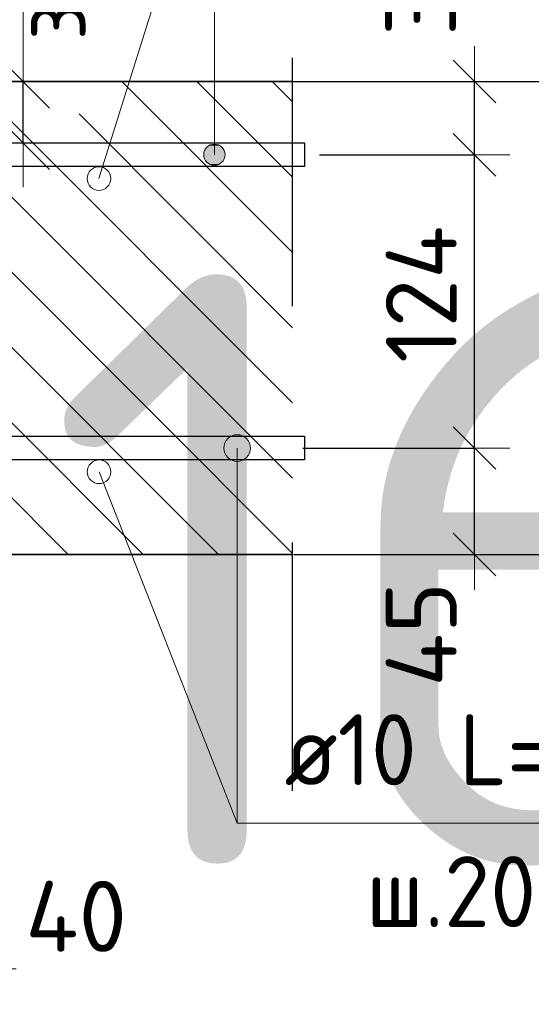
# Model space of a CAD drawing. Header units: metres. Extents: x -38 to 107, y -15 to 21.
# Tile 76 of 89: x 72.542 to 72.758, y 6.288 to 6.704. Entities that reach past the tile are written whole.
import ezdxf

# ---------------------------------------------------------------- set-up
doc = ezdxf.new("R2010")
doc.units = ezdxf.units.M
doc.header["$PDMODE"] = 65
doc.linetypes.add('______4', pattern=[0.135, 0.105, -0.03])
for name, color, linetype, lineweight in [('XR$4$Арм. стержнями верхней зоны', 180, 'Continuous', 35), ('XR$4$Арм. стержнями нижней зоны', 180, 'Continuous', 35), ('XR$4$Арм.стержн. Арматура края', 96, 'Continuous', 35), ('XR$4$Размерная линия (1)', 7, 'Continuous', 13), ('XR$4$Размерная линия_ общее', 7, 'Continuous', 13)]:
    doc.layers.add(name, color=color, linetype=linetype, lineweight=lineweight)
doc.styles.add('ISOCPEUR', font='txt')
doc.dimstyles.new('DIMSTYLE_12', dxfattribs={"dimtxt": 0.033, "dimasz": 0.0375, "dimexe": 0, "dimexo": 0, "dimgap": 0.0165, "dimtad": 2, "dimdec": 0, "dimlfac": 1000, "dimrnd": 1, "dimzin": 12, "dimdsep": 46, "dimtxsty": 'ISOCPEUR', "dimblk1": 'ALL_ML_STRICH', "dimblk2": 'ALL_ML_STRICH', "dimsah": 1, "dimcen": 0, "dimclrd": 7, "dimclre": 256, "dimclrt": 7, "dimadec": 0, "dimazin": 0, "dimtfac": 1, "dimtdec": 0, "dimtix": 1, "dimtmove": 2, "dimatfit": 3, "dimfxl": 0, "dimtzin": 0, "dimlwd": 0, "dimlwe": -3, "dimarcsym": 0})
doc.dimstyles.new('DIMSTYLE_15', dxfattribs={"dimtxt": 0.033, "dimasz": 0.0375, "dimexe": 0, "dimexo": 0, "dimgap": 0.0165, "dimtad": 2, "dimdec": 0, "dimlfac": 1000, "dimrnd": 1, "dimzin": 12, "dimdsep": 46, "dimtxsty": 'ISOCPEUR', "dimblk1": 'ALL_ML_STRICH', "dimblk2": 'ALL_ML_STRICH', "dimsah": 1, "dimcen": 0, "dimclrd": 7, "dimclre": 256, "dimclrt": 7, "dimadec": 0, "dimazin": 0, "dimtfac": 1, "dimtdec": 0, "dimtix": 1, "dimtmove": 2, "dimatfit": 3, "dimfxl": 0, "dimtvp": 1.2, "dimtzin": 0, "dimlwd": 0, "dimlwe": -3, "dimarcsym": 0})
doc.dimstyles.new('DIMSTYLE_16', dxfattribs={"dimtxt": 0.03, "dimasz": 0.03, "dimexe": 0, "dimexo": 0, "dimgap": 0.015, "dimtad": 2, "dimdec": 0, "dimlfac": 1000, "dimrnd": 1, "dimzin": 12, "dimdsep": 46, "dimtxsty": 'ISOCPEUR', "dimblk1": 'ALL_ML_STRICH', "dimblk2": 'ALL_ML_STRICH', "dimsah": 1, "dimcen": 0, "dimclrd": 7, "dimclre": 256, "dimclrt": 7, "dimadec": 0, "dimazin": 0, "dimtfac": 1, "dimtdec": 0, "dimtix": 1, "dimtmove": 2, "dimatfit": 3, "dimfxl": 0, "dimtzin": 0, "dimlwd": 0, "dimlwe": -3, "dimarcsym": 0})
doc.dimstyles.new('DIMSTYLE_18', dxfattribs={"dimtxt": 0.03, "dimasz": 0.03, "dimexe": 0, "dimexo": 0, "dimgap": 0.015, "dimtad": 2, "dimdec": 0, "dimlfac": 1000, "dimrnd": 1, "dimzin": 12, "dimdsep": 46, "dimtxsty": 'ISOCPEUR', "dimblk1": 'ALL_ML_STRICH', "dimblk2": 'ALL_ML_STRICH', "dimsah": 1, "dimcen": 0, "dimclrd": 7, "dimclre": 256, "dimclrt": 7, "dimadec": 0, "dimazin": 0, "dimtfac": 1, "dimtdec": 0, "dimtix": 1, "dimtmove": 2, "dimatfit": 3, "dimfxl": 0, "dimtvp": 1.2, "dimtzin": 0, "dimlwd": 0, "dimlwe": -3, "dimarcsym": 0})

# ---------------------------------------------------------------- blocks, each defined once
blk = doc.blocks.new('ALL_ML_STRICH')
at = {"color": 0, "linetype": 'ByBlock', "lineweight": -2}
for p, q in [((0, -0.5), (0, 0.5)), ((-0.3, -0.3), (0.3, 0.3)), ((-1, 0), (0.5, 0))]:
    blk.add_line(p, q, dxfattribs=at)
blk = doc.blocks.new('*D428')
at = {"layer": 'DEFPOINTS', "color": 7, "linetype": 'Continuous', "lineweight": 13, "transparency": 33554687}
for p in [(72.63764, 6.67826), (72.63764, 6.47826), (72.80919, 6.47826)]:
    blk.add_point(p, dxfattribs=at)
at = {"layer": 'XR$4$Размерная линия_ общее', "color": 253, "linetype": 'Continuous', "lineweight": -2, "true_color": 0xa0a0a0, "transparency": 33554687}
for p, q in [((72.65764, 6.67826), (72.80919, 6.67826)), ((72.65764, 6.47826), (72.80919, 6.47826))]:
    blk.add_line(p, q, dxfattribs=at)
at = {"layer": 'XR$4$Размерная линия_ общее', "color": 7, "linetype": 'Continuous', "lineweight": -2, "transparency": 33554687}
blk.add_line((72.80919, 6.47826), (72.80919, 6.67826), dxfattribs=at)
at = {"layer": 'XR$4$Размерная линия_ общее', "color": 7, "linetype": 'Continuous', "lineweight": 13, "transparency": 33554687, "xscale": 0.0375, "yscale": 0.0375, "zscale": 0.0375}
for p, rotation in [((72.80919, 6.67826), 90), ((72.80919, 6.47826), 270)]:
    blk.add_blockref('ALL_ML_STRICH', p, dxfattribs=dict(at, rotation=rotation))
at = {"layer": 'XR$4$Размерная линия_ общее', "color": 7, "linetype": 'Continuous', "lineweight": 13, "transparency": 33554687, "insert": (72.78519, 6.57991), "char_height": 0.033, "width": 0.099, "attachment_point": 5, "rotation": 90, "style": 'ISOCPEUR'}
blk.add_mtext('\\A1;{200}', dxfattribs=at)
blk = doc.blocks.new('*D432')
at = {"layer": 'DEFPOINTS', "color": 7, "linetype": 'Continuous', "lineweight": 13, "transparency": 33554687}
for p in [(72.4853, 6.41826), (72.52526, 6.37826), (72.4853, 6.30302)]:
    blk.add_point(p, dxfattribs=at)
at = {"layer": 'XR$4$Размерная линия (1)', "color": 9, "linetype": 'Continuous', "lineweight": -2, "true_color": 0xc7c7c7, "transparency": 33554687}
for p, q in [((72.4853, 6.39826), (72.4853, 6.30302)), ((72.52526, 6.35826), (72.52526, 6.30302))]:
    blk.add_line(p, q, dxfattribs=at)
at = {"layer": 'XR$4$Размерная линия (1)', "color": 7, "linetype": 'Continuous', "lineweight": -2, "transparency": 33554687}
blk.add_line((72.4853, 6.30302), (72.52526, 6.30302), dxfattribs=at)
at = {"layer": 'XR$4$Размерная линия (1)', "color": 7, "linetype": 'Continuous', "lineweight": 13, "transparency": 33554687, "xscale": 0.03, "yscale": 0.03, "zscale": 0.03, "rotation": 180}
blk.add_blockref('ALL_ML_STRICH', (72.4853, 6.30302), dxfattribs=at)
at = {"layer": 'XR$4$Размерная линия (1)', "color": 7, "linetype": 'Continuous', "lineweight": 13, "transparency": 33554687, "xscale": 0.03, "yscale": 0.03, "zscale": 0.03}
blk.add_blockref('ALL_ML_STRICH', (72.52526, 6.30302), dxfattribs=at)
at = {"layer": 'XR$4$Размерная линия (1)', "color": 7, "linetype": 'Continuous', "lineweight": 13, "transparency": 33554687, "insert": (72.5656, 6.32522), "char_height": 0.03, "width": 0.06, "attachment_point": 5, "style": 'ISOCPEUR'}
blk.add_mtext('\\A1;{40}', dxfattribs=at)
blk = doc.blocks.new('*D499')
at = {"layer": 'DEFPOINTS', "color": 7, "linetype": 'Continuous', "lineweight": 13, "transparency": 33554687}
for p in [(72.50314, 6.67826), (72.50314, 6.65226), (72.54312, 6.65226)]:
    blk.add_point(p, dxfattribs=at)
at = {"layer": 'XR$4$Размерная линия_ общее', "color": 253, "linetype": 'Continuous', "lineweight": -2, "true_color": 0xa0a0a0, "transparency": 33554687}
for p, q in [((72.52314, 6.67826), (72.54312, 6.67826)), ((72.52314, 6.65226), (72.54312, 6.65226))]:
    blk.add_line(p, q, dxfattribs=at)
at = {"layer": 'XR$4$Размерная линия_ общее', "color": 7, "linetype": 'Continuous', "lineweight": -2, "transparency": 33554687}
blk.add_line((72.54312, 6.65226), (72.54312, 6.67826), dxfattribs=at)
at = {"layer": 'XR$4$Размерная линия_ общее', "color": 7, "linetype": 'Continuous', "lineweight": 13, "transparency": 33554687, "xscale": 0.0375, "yscale": 0.0375, "zscale": 0.0375}
for p, rotation in [((72.54312, 6.67826), 90), ((72.54312, 6.65226), 270)]:
    blk.add_blockref('ALL_ML_STRICH', p, dxfattribs=dict(at, rotation=rotation))
at = {"layer": 'XR$4$Размерная линия_ общее', "color": 7, "linetype": 'Continuous', "lineweight": 13, "transparency": 33554687, "insert": (72.54266, 6.69562), "char_height": 0.027, "width": 0.00135, "attachment_point": 1, "rotation": 90, "line_spacing_factor": 0.60241, "style": 'ISOCPEUR'}
blk.add_mtext('з.с.', dxfattribs=at)
at = {"layer": 'XR$4$Размерная линия_ общее', "color": 7, "linetype": 'Continuous', "lineweight": 13, "transparency": 33554687, "insert": (72.51912, 6.71598), "char_height": 0.033, "width": 0.066, "attachment_point": 5, "rotation": 90, "style": 'ISOCPEUR'}
blk.add_mtext('\\A1;{26}', dxfattribs=at)
blk = doc.blocks.new('*D560')
at = {"layer": 'DEFPOINTS', "color": 7, "linetype": 'Continuous', "lineweight": 13, "transparency": 33554687}
for p in [(72.64153, 6.52326), (72.65438, 6.47826), (72.73419, 6.47826)]:
    blk.add_point(p, dxfattribs=at)
at = {"layer": 'XR$4$Размерная линия (1)', "color": 9, "linetype": 'Continuous', "lineweight": -2, "true_color": 0xc7c7c7, "transparency": 33554687}
for p, q in [((72.66153, 6.52326), (72.73419, 6.52326)), ((72.67438, 6.47826), (72.73419, 6.47826))]:
    blk.add_line(p, q, dxfattribs=at)
at = {"layer": 'XR$4$Размерная линия (1)', "color": 7, "linetype": 'Continuous', "lineweight": -2, "transparency": 33554687}
blk.add_line((72.73419, 6.47826), (72.73419, 6.52326), dxfattribs=at)
at = {"layer": 'XR$4$Размерная линия (1)', "color": 7, "linetype": 'Continuous', "lineweight": 13, "transparency": 33554687, "xscale": 0.03, "yscale": 0.03, "zscale": 0.03}
for p, rotation in [((72.73419, 6.52326), 90), ((72.73419, 6.47826), 270)]:
    blk.add_blockref('ALL_ML_STRICH', p, dxfattribs=dict(at, rotation=rotation))
at = {"layer": 'XR$4$Размерная линия (1)', "color": 7, "linetype": 'Continuous', "lineweight": 13, "transparency": 33554687, "insert": (72.71168, 6.4445), "char_height": 0.03, "width": 0.06, "attachment_point": 5, "rotation": 90, "style": 'ISOCPEUR'}
blk.add_mtext('\\A1;{45}', dxfattribs=at)
blk = doc.blocks.new('*D561')
at = {"layer": 'DEFPOINTS', "color": 7, "linetype": 'Continuous', "lineweight": 13, "transparency": 33554687}
for p in [(72.64855, 6.64726), (72.64153, 6.52326), (72.73419, 6.52326)]:
    blk.add_point(p, dxfattribs=at)
at = {"layer": 'XR$4$Размерная линия (1)', "color": 9, "linetype": 'Continuous', "lineweight": -2, "true_color": 0xc7c7c7, "transparency": 33554687}
for p, q in [((72.66855, 6.64726), (72.73419, 6.64726)), ((72.66153, 6.52326), (72.73419, 6.52326))]:
    blk.add_line(p, q, dxfattribs=at)
at = {"layer": 'XR$4$Размерная линия (1)', "color": 7, "linetype": 'Continuous', "lineweight": -2, "transparency": 33554687}
blk.add_line((72.73419, 6.52326), (72.73419, 6.64726), dxfattribs=at)
at = {"layer": 'XR$4$Размерная линия (1)', "color": 7, "linetype": 'Continuous', "lineweight": 13, "transparency": 33554687, "xscale": 0.03, "yscale": 0.03, "zscale": 0.03}
for p, rotation in [((72.73419, 6.64726), 90), ((72.73419, 6.52326), 270)]:
    blk.add_blockref('ALL_ML_STRICH', p, dxfattribs=dict(at, rotation=rotation))
at = {"layer": 'XR$4$Размерная линия (1)', "color": 7, "linetype": 'Continuous', "lineweight": 13, "transparency": 33554687, "insert": (72.71169, 6.58826), "char_height": 0.03, "width": 0.09, "attachment_point": 5, "rotation": 90, "style": 'ISOCPEUR'}
blk.add_mtext('\\A1;{124}', dxfattribs=at)
blk = doc.blocks.new('*D562')
at = {"layer": 'DEFPOINTS', "color": 7, "linetype": 'Continuous', "lineweight": 13, "transparency": 33554687}
for p in [(72.63068, 6.67826), (72.64855, 6.64726), (72.73419, 6.64726)]:
    blk.add_point(p, dxfattribs=at)
at = {"layer": 'XR$4$Размерная линия (1)', "color": 9, "linetype": 'Continuous', "lineweight": -2, "true_color": 0xc7c7c7, "transparency": 33554687}
for p, q in [((72.65068, 6.67826), (72.73419, 6.67826)), ((72.66855, 6.64726), (72.73419, 6.64726))]:
    blk.add_line(p, q, dxfattribs=at)
at = {"layer": 'XR$4$Размерная линия (1)', "color": 7, "linetype": 'Continuous', "lineweight": -2, "transparency": 33554687}
blk.add_line((72.73419, 6.64726), (72.73419, 6.67826), dxfattribs=at)
at = {"layer": 'XR$4$Размерная линия (1)', "color": 7, "linetype": 'Continuous', "lineweight": 13, "transparency": 33554687, "xscale": 0.03, "yscale": 0.03, "zscale": 0.03}
for p, rotation in [((72.73419, 6.67826), 90), ((72.73419, 6.64726), 270)]:
    blk.add_blockref('ALL_ML_STRICH', p, dxfattribs=dict(at, rotation=rotation))
at = {"layer": 'XR$4$Размерная линия (1)', "color": 7, "linetype": 'Continuous', "lineweight": 13, "transparency": 33554687, "insert": (72.71145, 6.71555), "char_height": 0.03, "width": 0.06, "attachment_point": 5, "rotation": 90, "style": 'ISOCPEUR'}
blk.add_mtext('\\A1;{31}', dxfattribs=at)

msp = doc.modelspace()

# ---------------------------------------------------------------- hatches: boundary and pattern name
at = {"linetype": 'Continuous', "lineweight": 25, "transparency": 33554687}
h = msp.add_hatch(dxfattribs=at)
h.set_pattern_fill('__________540', scale=0.015, style=0, pattern_type=2)
h.set_pattern_definition([(135, (0, 0), (-0.031819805, -0.031819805), [0.4, -0.05, 0, -0.05]), (135, (-0.01591, -0.01591), (-0.031819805, -0.031819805), [0.8, -0.1, 0.1, -0.1])])
h.paths.add_polyline_path([(72.52526, 6.67826), (72.52526, 6.47826), (72.65723, 6.47826), (72.65723, 6.67826)], flags=0)
at = {"layer": 'XR$4$Арм. стержнями верхней зоны', "linetype": 'Continuous', "lineweight": 13, "transparency": 33554687}
for points in [[(72.62798, 6.64951), (72.62024, 6.64951), (72.61961, 6.64726)], [(72.62798, 6.64951), (72.61961, 6.64726), (72.6286, 6.64726)], [(72.62636, 6.65113), (72.62186, 6.65113), (72.62024, 6.64951)], [(72.62636, 6.65113), (72.62024, 6.64951), (72.62798, 6.64951)], [(72.62186, 6.65113), (72.62636, 6.65113), (72.62411, 6.65176)], [(72.6286, 6.64726), (72.61961, 6.64726), (72.62024, 6.64501)], [(72.6286, 6.64726), (72.62024, 6.64501), (72.62798, 6.64501)], [(72.62798, 6.64501), (72.62024, 6.64501), (72.62186, 6.64339)], [(72.62798, 6.64501), (72.62186, 6.64339), (72.62636, 6.64339)], [(72.62636, 6.64339), (72.62186, 6.64339), (72.62411, 6.64276)]]:
    msp.add_hatch(color=7, dxfattribs=at).paths.add_polyline_path(points)
at = {"layer": 'XR$4$Арм. стержнями нижней зоны', "linetype": 'Continuous', "lineweight": 13, "transparency": 33554687}
for points in [[(72.63096, 6.5281), (72.63658, 6.5281), (72.63377, 6.52888)], [(72.62815, 6.52326), (72.6394, 6.52326), (72.63861, 6.52607)], [(72.62815, 6.52326), (72.63861, 6.52607), (72.62893, 6.52607)], [(72.62893, 6.52607), (72.63861, 6.52607), (72.63658, 6.5281)], [(72.62893, 6.52607), (72.63658, 6.5281), (72.63096, 6.5281)], [(72.62893, 6.52045), (72.6394, 6.52326), (72.62815, 6.52326)], [(72.62893, 6.52045), (72.63861, 6.52045), (72.6394, 6.52326)], [(72.63096, 6.51842), (72.63861, 6.52045), (72.62893, 6.52045)], [(72.63096, 6.51842), (72.63658, 6.51842), (72.63861, 6.52045)], [(72.63658, 6.51842), (72.63096, 6.51842), (72.63377, 6.51763)]]:
    msp.add_hatch(color=7, dxfattribs=at).paths.add_polyline_path(points)

# ---------------------------------------------------------------- linework, layer by layer
at = {"color": 7, "linetype": 'Continuous', "lineweight": 13, "transparency": 33554687}
for p, q in [((72.57526, 6.63721), (72.62411, 6.79343)), ((72.54312, 6.67826), (72.54312, 6.73826)), ((72.5753, 6.51321), (72.63377, 6.36468))]:
    msp.add_line(p, q, dxfattribs=at)
at = {"color": 7, "linetype": '______4', "lineweight": 25, "transparency": 33554687}
msp.add_line((72.65723, 6.37826), (72.65723, 6.77826), dxfattribs=at)
at = {"color": 7, "linetype": 'Continuous', "lineweight": 35, "transparency": 33554687}
for p, q in [((72.65723, 6.67826), (72.52526, 6.67826)), ((72.52526, 6.47826), (72.65723, 6.47826))]:
    msp.add_line(p, q, dxfattribs=at)
at = {"color": 7, "linetype": 'Continuous', "lineweight": 13, "transparency": 33554687}
for centre in [(72.57526, 6.63721), (72.5753, 6.51321)]:
    msp.add_circle(centre, 0.005, dxfattribs=at)
at = {"layer": 'XR$4$Арм. стержнями верхней зоны', "color": 7, "linetype": 'Continuous', "lineweight": 13, "transparency": 33554687}
for p, q in [((72.62411, 6.79343), (72.62411, 6.64726)), ((72.62411, 6.65176), (72.62411, 6.65176)), ((72.61961, 6.64726), (72.61961, 6.64726)), ((72.6286, 6.64726), (72.6286, 6.64726)), ((72.62411, 6.64276), (72.62411, 6.64276))]:
    msp.add_line(p, q, dxfattribs=at)
at = {"layer": 'XR$4$Арм. стержнями верхней зоны', "color": 4, "linetype": 'Continuous', "lineweight": 25, "transparency": 33554687}
msp.add_lwpolyline([(72.30026, 6.65226), (72.66223, 6.65226), (72.66223, 6.64226), (72.30026, 6.64226), (72.30026, 6.65226)], dxfattribs=at)
at = {"layer": 'XR$4$Арм. стержнями верхней зоны', "color": 7, "linetype": 'Continuous', "lineweight": 13, "transparency": 33554687}
msp.add_circle((72.62411, 6.64726), 0.0045, dxfattribs=at)
at = {"layer": 'XR$4$Арм. стержнями нижней зоны', "color": 7, "linetype": 'Continuous', "lineweight": 13, "transparency": 33554687}
for p, q in [((72.63377, 6.52888), (72.63377, 6.52888)), ((72.62815, 6.52326), (72.62815, 6.52326)), ((72.63377, 6.36468), (72.63377, 6.52326)), ((72.6394, 6.52326), (72.6394, 6.52326)), ((72.63377, 6.51763), (72.63377, 6.51763)), ((72.63377, 6.36468), (72.85977, 6.36468))]:
    msp.add_line(p, q, dxfattribs=at)
at = {"layer": 'XR$4$Арм. стержнями нижней зоны', "color": 4, "linetype": 'Continuous', "lineweight": 25, "transparency": 33554687}
msp.add_lwpolyline([(72.30026, 6.52826), (72.66223, 6.52826), (72.66223, 6.51826), (72.30026, 6.51826), (72.30026, 6.52826)], dxfattribs=at)
at = {"layer": 'XR$4$Арм. стержнями нижней зоны', "color": 7, "linetype": 'Continuous', "lineweight": 13, "transparency": 33554687}
msp.add_circle((72.63377, 6.52326), 0.00563, dxfattribs=at)
at = {"layer": 'XR$4$Арм.стержн. Арматура края', "color": 4, "linetype": 'Continuous', "lineweight": 25, "transparency": 33554687}
for points in [[(72.33355, 6.65226), (72.66223, 6.65226), (72.66223, 6.64226)], [(72.66223, 6.64226), (72.33425, 6.64226)], [(72.33425, 6.52826), (72.66223, 6.52826), (72.66223, 6.51826), (72.33355, 6.51826)]]:
    msp.add_lwpolyline(points, dxfattribs=at)

# ---------------------------------------------------------------- texts
at = {"color": 7, "linetype": 'Continuous', "lineweight": 35, "transparency": 33554687, "insert": (70.35063, 6.34671), "char_height": 0.25, "width": 2.7437149, "attachment_point": 7, "style": 'ISOCPEUR'}
msp.add_mtext('\\W0.96;ГОСТ 34028-2016', dxfattribs=at)
at = {"layer": 'XR$4$Арм. стержнями нижней зоны', "color": 7, "linetype": 'Continuous', "lineweight": 25, "transparency": 33554687, "char_height": 0.03, "attachment_point": 7, "style": 'ISOCPEUR'}
for s, insert, width in [('\\W0.94;ø10 L=п.м.', (72.65377, 6.38068), 0.1999832), ('\\W0.95;ш.200 ', (72.68827, 6.32068), 0.1311997)]:
    msp.add_mtext(s, dxfattribs=dict(at, insert=insert, width=width))

# ---------------------------------------------------------------- dimensions: what is measured, and where the dimension line sits
at = {"layer": 'XR$4$Размерная линия (1)', "color": 7, "linetype": 'Continuous', "lineweight": 13, "transparency": 33554687}
for base, p1, p2, dimstyle, picture, middle in [((72.73419, 6.67826), (72.66855, 6.64726), (72.65068, 6.67826), 'DIMSTYLE_18', '*D562', (72.71145, 6.71555)), ((72.73419, 6.64726), (72.66153, 6.52326), (72.66855, 6.64726), 'DIMSTYLE_16', '*D561', (72.71169, 6.58826)), ((72.73419, 6.52326), (72.67438, 6.47826), (72.66153, 6.52326), 'DIMSTYLE_18', '*D560', (72.71168, 6.4445))]:
    dim = msp.add_linear_dim(base=base, p1=p1, p2=p2, angle=90, dimstyle=dimstyle, override={"dimpost": '<>', "dimclrd": 7, "dimclre": 9, "dimclrt": 7, "dimlwd": 0, "dimlwe": 65533}, dxfattribs=at)
    dim.commit()
    dim.dimension.update_dxf_attribs({"geometry": picture, "text_midpoint": middle, "dimtype": 160})
dim = msp.add_linear_dim(base=(72.52526, 6.30302), p1=(72.4853, 6.39826), p2=(72.52526, 6.35826), dimstyle='DIMSTYLE_18', override={"dimpost": '<>', "dimclrd": 7, "dimclre": 9, "dimclrt": 7, "dimlwd": 0, "dimlwe": 65533}, dxfattribs=at)
dim.commit()
dim.dimension.update_dxf_attribs({"geometry": '*D432', "text_midpoint": (72.5656, 6.32522), "dimtype": 160})
at = {"layer": 'XR$4$Размерная линия_ общее', "color": 7, "linetype": 'Continuous', "lineweight": 13, "transparency": 33554687}
dim = msp.add_linear_dim(base=(72.54312, 6.67826), p1=(72.52314, 6.65226), p2=(72.52314, 6.67826), angle=90, text='<>\\Xз.с.', dimstyle='DIMSTYLE_15', override={"dimpost": '<>', "dimclrd": 7, "dimclre": 253, "dimclrt": 7, "dimlwd": 0, "dimlwe": 65533}, dxfattribs=at)
dim.commit()
dim.dimension.update_dxf_attribs({"geometry": '*D499', "text_midpoint": (72.51912, 6.71598), "dimtype": 160})
dim = msp.add_linear_dim(base=(72.80919, 6.67826), p1=(72.65764, 6.47826), p2=(72.65764, 6.67826), angle=90, dimstyle='DIMSTYLE_12', override={"dimpost": '<>', "dimclrd": 7, "dimclre": 253, "dimclrt": 7, "dimlwd": 0, "dimlwe": 65533}, dxfattribs=at)
dim.commit()
dim.dimension.update_dxf_attribs({"geometry": '*D428', "text_midpoint": (72.78519, 6.57991), "dimtype": 160})

doc.saveas('drawing.dxf')
